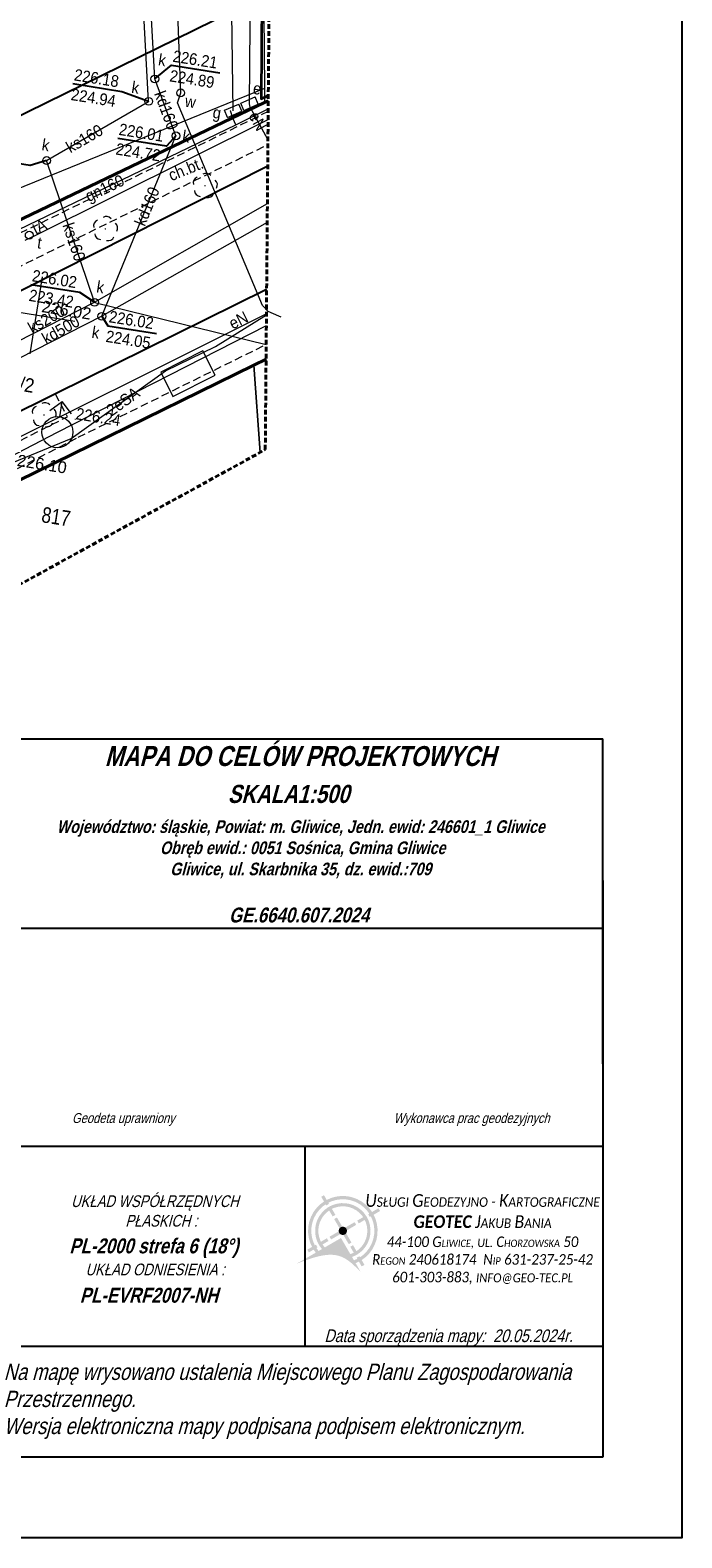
# Model space of a CAD drawing. Extents: x 6551780 to 6552081, y 5572957 to 5573171.
# Tile 15 of 19: x 6552039 to 6552081, y 5572957 to 5573053. Entities that reach past the tile are written whole.
import ezdxf
from ezdxf.enums import TextEntityAlignment as Align

# ---------------------------------------------------------------- set-up
doc = ezdxf.new("R2010")
doc.units = 0
doc.header["$LTSCALE"] = 0.5
for name, pattern in [('1.0_0.5', [1.5, 1, -0.5]), ('1.5_0.5', [2, 1.5, -0.5]), ('2', [0.9, 0.6, -0.3]), ('219-500', [0, 0]), ('mz1.0_0.5', [1.5, 1, -0.5]), ('otda_500', [0, 0])]:
    doc.linetypes.add(name, pattern=pattern)
for name, color, linetype in [('211-numer działki ewidencyjnej', 7, 'Continuous'), ('218-kontur użytku gruntowego', 7, 'Continuous'), ('219-działka ewidencyjna', 7, 'Continuous'), ('__GEO_RAMKA', 7, 'Continuous'), ('chodnik', 7, 'Continuous'), ('chodnik (powierzchnia)', 7, 'Continuous'), ('chodnik-Atr17', 7, 'Continuous'), ('drzewo liściaste', 7, 'Continuous'), ('hydrant', 7, 'Continuous'), ('jezdnia', 7, 'Continuous'), ('krawężnik', 7, 'Continuous'), ('ogrodzenie trwałe', 7, 'Continuous'), ('pokrycie', 7, 'Continuous'), ('przewód elektroenergetyczny (linia)', 7, 'Continuous'), ('przewód elektroenergetyczny (linia)-Atr1', 7, 'Continuous'), ('przewód gazowy', 7, 'Continuous'), ('przewód gazowy-Atr1', 7, 'Continuous'), ('przewód kanalizacyjny', 7, 'Continuous'), ('przewód kanalizacyjny-Atr1', 7, 'Continuous'), ('przewód telekomunikacyjny (linia)', 7, 'Continuous'), ('przewód telekomunikacyjny (linia)-Atr1', 7, 'Continuous'), ('przewód wodociągowy', 7, 'Continuous'), ('rzedna', 7, 'Continuous'), ('rzedna-Atr2', 7, 'Continuous'), ('rzedna-Atr3', 7, 'Continuous'), ('Strzałka', 7, 'Continuous'), ('studnia kanalizacyjna', 7, 'Continuous'), ('studnia kanalizacyjna-Atr17', 7, 'Continuous'), ('szafa elektroenergetyczna lub kontener', 7, 'Continuous'), ('szafa elektroenergetyczna lub kontener-Atr17', 7, 'Continuous'), ('szafa gazowa lub kontener', 7, 'Continuous'), ('szafa gazowa lub kontener-Atr17', 7, 'Continuous'), ('WD-549_SZKIC', 7, 'Continuous'), ('wiata', 7, 'Continuous'), ('właz do komory lub kanału - okrągły', 7, 'Continuous'), ('właz do komory lub kanału - okrągły-Atr17', 7, 'Continuous'), ('właz okrągły - siec inna (punkt)', 7, 'Continuous'), ('właz okrągły - siec telekomunikacyjna (punkt)', 7, 'Continuous'), ('właz okrągły - siec telekomunikacyjna (punkt)-Atr17', 7, 'Continuous')]:
    doc.layers.add(name, color=color, linetype=linetype)
for name, color, linetype, lineweight, true_color in [('OTRS', 7, 'Continuous', 20, 0x000000), ('OTRS_O', 7, 'Continuous', 20, 0x000000), ('PARSI', 7, 'Continuous', 20, 0x000000), ('SUW', 5, 'Continuous', 20, 0x0000ff)]:
    doc.layers.add(name, color=color, linetype=linetype, lineweight=lineweight, true_color=true_color)
doc.styles.add('BDOT', font='Arial.ttf', dxfattribs={"width": 0.9})
doc.styles.add('GENERATED_STYLE_2', font='arial.ttf')
doc.styles.add('K1NR_DZ', font='simplex_.ttf', dxfattribs={"width": 0.8, "oblique": 15.00003, "height": 1.25})
doc.styles.add('other_WYMIAR', font='arial.ttf', dxfattribs={"width": 0.9, "height": 0.9})
doc.styles.get("Standard").update_dxf_attribs({"font": 'arial.ttf', "width": 0.9})
doc.styles.add('Standard1', font='simplex.shx', dxfattribs={"width": 0.8, "oblique": 15.3})
doc.linetypes.add('MPNLZ', pattern='A,6,-2,[35,msgB.shx,S=0.016,R=0,X=-1,Y=0],6', length=14)
doc.linetypes.add('OTOO', pattern='A,7.5,[30,msgB.shx,S=1.28,R=0,X=0,Y=0],7.5', length=15)

# ---------------------------------------------------------------- blocks, each defined once
blk = doc.blocks.new('US22')
at = {"color": 0, "linetype": 'Continuous', "lineweight": 13}
blk.add_circle((0, 0), 0.25, dxfattribs=at)
blk = doc.blocks.new('PW01')
at = {"linetype": 'Continuous', "lineweight": 13}
h = blk.add_hatch(color=0, dxfattribs=at)
edge = h.paths.add_edge_path()
edge.add_arc((0, 0), 0.045, 0, 360)
blk = doc.blocks.new('US18')
at = {"color": 0, "linetype": 'Continuous', "lineweight": 13}
for p, q in [((-0.5, -0.25), (-0.5, 0.25)), ((-0.5, 0.25), (0.5, 0.25)), ((0.5, -0.25), (0.5, 0.25)), ((-0.5, -0.25), (0.5, -0.25))]:
    blk.add_line(p, q, dxfattribs=at)
blk = doc.blocks.new('US20')
at = {"color": 0, "linetype": 'Continuous', "lineweight": 13}
for p, q in [((-0.5, -0.25), (-0.5, 0.25)), ((-0.5, 0.25), (0.5, 0.25)), ((0.5, -0.25), (0.5, 0.25)), ((-0.5, -0.25), (0.5, -0.25))]:
    blk.add_line(p, q, dxfattribs=at)
blk = doc.blocks.new('US15')
at = {"color": 0, "linetype": 'Continuous', "lineweight": 13}
blk.add_circle((0, 0), 0.25, dxfattribs=at)
blk = doc.blocks.new('SUWH')
at = {"layer": 'SUW', "color": 0, "lineweight": 18}
for p in [(-0.707, 1.293), (0, 1), (0.707, 1.293)]:
    blk.add_line(p, (0, 2), dxfattribs=at)
blk.add_circle((0, 0), 1, dxfattribs=at)
blk = doc.blocks.new('OP021')
at = {"linetype": 'Continuous', "lineweight": 13}
h = blk.add_hatch(color=0, dxfattribs=at)
edge = h.paths.add_edge_path()
edge.add_arc((0, 0), 0.05, 0, 360)
at = {"color": 0, "linetype": 'Continuous', "lineweight": 13}
for centre, start, end in [((-0.38, 0.124), 121.308, 202.548), ((0, 0.4), 49.272, 130.728), ((0.38, 0.124), 337.452, 58.692), ((-0.235, -0.324), 193.221, 274.871), ((0.235, -0.324), 265.129, 346.779)]:
    blk.add_arc(centre, 0.4, start, end, dxfattribs=at)
blk = doc.blocks.new('mzsk')
at = {"layer": 'PARSI', "color": 0}
for p, q in [((0, -5), (0, 5)), ((5, 0), (-5, 0))]:
    blk.add_line(p, q, dxfattribs=at)
blk = doc.blocks.new('OTRS')
at = {"layer": 'OTRS', "color": 0, "lineweight": -3, "const_width": 0.09}
blk.add_lwpolyline([(-0.04, 0, 1), (0.04, 0, 1)], format="xyb", close=True, dxfattribs=at)
at = {"layer": 'OTRS_O', "color": 0, "style": 'BDOT'}
blk.add_attdef('RZEDNA', (0.51, 0.52), '', height=1.5, dxfattribs=at)
blk = doc.blocks.new('A$C664B2598')
at = {"layer": 'Strzałka', "color": 6, "linetype": 'Continuous', "lineweight": 40}
for points in [[(6551817.056, 5573111.167), (6551820.46, 5573088.5), (6551822.49, 5573075.07), (6551826.58, 5573047.98), (6551827.19, 5573046.51), (6551828.21, 5573045.3), (6551829.71, 5573044.6), (6551831.36, 5573044.61), (6551832.82, 5573045.27), (6551842.33, 5573051.98), (6551862.33, 5573065.78), (6551862.542, 5573065.93)], [(6551800.352, 5572998.307), (6551824.21, 5573020.78), (6551845.22, 5573035.6), (6551864.3, 5573049.04), (6551865.007, 5573049.539)]]:
    blk.add_lwpolyline(points, dxfattribs=at)
at = {"layer": 'Strzałka', "linetype": 'MPNLZ', "lineweight": 25}
blk.add_lwpolyline([(6551861.514, 5573072.763), (6551835.43, 5573054.37), (6551825.84, 5573052.93)], dxfattribs=at)
at = {"layer": 'OTRS', "color": 18, "true_color": 0x000000, "xscale": 0.5, "yscale": 0.5, "zscale": 0.5}
for p, values in [((6551850, 5573050, 226.02), {'RZEDNA': '226.02'}), ((6551850, 5573040, 226.1), {'RZEDNA': '226.10'})]:
    blk.add_blockref('OTRS', p, dxfattribs=at).add_auto_attribs(values)
at = {"layer": 'Strzałka', "color": 6, "linetype": 'MPNLZ', "lineweight": 40, "insert": (6551845.546, 5573045.946), "char_height": 0.9, "width": 12.40306, "attachment_point": 1}
blk.add_mtext('05KDL1/2', dxfattribs=at)
blk = doc.blocks.new('SEDVADV')
at = {"layer": '218-kontur użytku gruntowego', "color": 96, "linetype": 'Continuous', "lineweight": 18, "true_color": 0x008000, "flags": 128}
for points in [[(17.525, -12.721), (37.525, 1.079)], [(37.525, 1.079), (17.525, -12.721)], [(20.415, -29.101), (39.495, -15.661)], [(39.495, -15.661), (20.415, -29.101)]]:
    blk.add_lwpolyline(points, dxfattribs=at)
at = {"layer": '218-kontur użytku gruntowego', "color": 96, "linetype": 'Continuous', "lineweight": 18, "true_color": 0x008000}
for points in [[(37.525, 1.079), (37.736, 1.228)], [(37.736, 1.228), (37.525, 1.079)], [(40.201, -15.163), (39.495, -15.661)], [(39.495, -15.661), (40.201, -15.163)], [(39.495, -15.661), (40.764, -21.134)], [(40.764, -21.134), (39.495, -15.661)]]:
    blk.add_lwpolyline(points, dxfattribs=at)
at = {"layer": '219-działka ewidencyjna', "color": 7, "linetype": '219-500', "lineweight": 18, "flags": 128}
for points in [[(34.225, 20.689), (37.375, 1.969)], [(37.375, 1.969), (17.105, -10.281)], [(37.375, 1.969), (37.525, 1.079)], [(37.525, 1.079), (17.525, -12.721)], [(39.495, -15.661), (20.415, -29.101)]]:
    blk.add_lwpolyline(points, dxfattribs=at)
at = {"layer": '219-działka ewidencyjna', "color": 7, "linetype": '219-500', "lineweight": 18}
for points in [[(37.525, 1.079), (37.736, 1.228)], [(40.201, -15.163), (39.495, -15.661)], [(39.495, -15.661), (40.767, -21.132)]]:
    blk.add_lwpolyline(points, dxfattribs=at)
at = {"layer": 'chodnik (powierzchnia)', "color": 7, "linetype": 'mz1.0_0.5', "lineweight": 18}
blk.add_lwpolyline([(-13.335, -55.221), (-1.105, -44.051), (29.075, -22.011), (40.061, -14.232)], dxfattribs=at)
at = {"layer": 'chodnik (powierzchnia)', "color": 7, "linetype": 'mz1.0_0.5', "lineweight": 18, "flags": 128}
blk.add_lwpolyline([(-6.655, -44.741), (-5.535, -46.051), (-2.135, -42.931), (25.735, -22.581), (28.185, -20.811), (27.205, -19.491)], dxfattribs=at)
at = {"layer": 'ogrodzenie trwałe', "color": 7, "linetype": 'OTOO', "lineweight": 35}
blk.add_lwpolyline([(34.365, 20.379), (37.265, 1.279), (37.685, 1.568)], dxfattribs=at)
at = {"layer": 'przewód elektroenergetyczny (linia)', "color": 1, "linetype": 'Continuous', "lineweight": 18, "flags": 128}
blk.add_lwpolyline([(36.575, 0.859), (33.195, 23.319), (31.195, 34.769), (27.645, 35.309)], dxfattribs=at)
at = {"layer": 'przewód elektroenergetyczny (linia)', "color": 1, "linetype": 'Continuous', "lineweight": 18}
for points in [[(38.104, -1.216), (36.655, 0.639), (36.575, 0.859)], [(-1.765, -43.071), (7.725, -36.591), (18.675, -28.221), (28.645, -22.151), (33.945, -16.921), (36.865, -14.871), (39.777, -12.34)], [(39.769, -12.29), (21.705, -25.181), (21.335, -24.791)]]:
    blk.add_lwpolyline(points, dxfattribs=at)
at = {"layer": 'przewód gazowy', "color": 52, "linetype": 'Continuous', "lineweight": 18, "true_color": 0xbfbf00, "flags": 128}
for points in [[(35.615, 0.249), (29.205, 37.289), (27.295, 37.359)], [(35.925, -0.621), (35.815, -0.451), (35.675, -0.221), (35.435, 0.209)]]:
    blk.add_lwpolyline(points, dxfattribs=at)
at = {"layer": 'przewód gazowy', "color": 52, "linetype": 'Continuous', "lineweight": 18, "true_color": 0xbfbf00}
blk.add_lwpolyline([(4.905, -22.141), (6.755, -20.891), (12.685, -16.751), (35.925, -0.621), (37.812, 0.723)], dxfattribs=at)
at = {"layer": 'przewód kanalizacyjny', "color": 36, "linetype": 'Continuous', "lineweight": 18, "true_color": 0x803300, "flags": 128}
for points in [[(28.755, -13.291), (24.285, -4.791), (30.155, -0.011), (26.125, 18.699), (26.515, 28.079), (27.155, 32.319)], [(29.355, -14.101), (32.235, -1.921), (30.325, 1.469), (26.725, 18.149), (27.535, 30.279)]]:
    blk.add_lwpolyline(points, dxfattribs=at)
at = {"layer": 'przewód kanalizacyjny', "color": 36, "linetype": 'Continuous', "lineweight": 18, "true_color": 0x803300}
for points in [[(-26.02, -56.552), (-9.705, -41.361), (-9.415, -41.091), (-9.095, -40.851), (28.755, -13.291), (38.715, -5.282)], [(38.897, -6.489), (29.355, -14.101), (-8.595, -41.711), (-25.798, -57.944)], [(28.775, -13.301), (40.062, -14.234)]]:
    blk.add_lwpolyline(points, dxfattribs=at)
at = {"layer": 'przewód telekomunikacyjny (linia)', "color": 30, "linetype": 'Continuous', "lineweight": 18, "true_color": 0xff9100}
blk.add_lwpolyline([(23.735, -10.051), (24.345, -9.621), (37.913, 0.052)], dxfattribs=at)
at = {"layer": 'przewód wodociągowy', "color": 5, "linetype": 'Continuous', "lineweight": 18, "flags": 128}
blk.add_lwpolyline([(40.735, -12.351), (40.585, -12.311), (39.865, -12.121), (39.425, -11.801), (32.005, 0.179), (32.105, 0.849), (30.555, 8.689), (30.335, 16.969), (30.195, 18.499), (30.305, 24.819), (28.605, 34.369), (27.625, 35.429)], dxfattribs=at)
at = {"layer": 'przewód wodociągowy', "color": 5, "linetype": 'Continuous', "lineweight": 18}
blk.add_lwpolyline([(-6.305, -45.781), (-4.895, -44.761), (-1.785, -43.221), (7.995, -36.481), (27.705, -21.891), (39.881, -13.034)], dxfattribs=at)
at = {"layer": 'rzedna-Atr2', "color": 36, "true_color": 0x803300, "flags": 128}
for points in [[(30.325, 1.469), (31.245, 2.509), (34.391, 2.509)], [(30.155, -0.011), (28.355, 0.329), (25.177, 0.329)], [(32.235, -1.921), (31.745, -2.671), (28.567, -2.671)], [(24.285, -4.791), (23.295, -5.271), (20.117, -5.271)], [(28.755, -13.291), (27.715, -12.821), (24.537, -12.821)], [(29.355, -14.101), (29.825, -14.641), (32.998, -14.641)]]:
    blk.add_lwpolyline(points, dxfattribs=at)
at = {"layer": 'wiata', "color": 7, "linetype": 'otda_500', "lineweight": 18, "flags": 128}
blk.add_lwpolyline([(33.665, -17.051), (34.675, -18.461), (37.135, -16.701), (36.115, -15.281)], close=True, dxfattribs=at)
at = {"layer": 'drzewo liściaste', "color": 94, "linetype": 'Continuous', "lineweight": 18}
for p in [(34.585, -4.791), (28.695, -8.531)]:
    blk.add_blockref('OP021', p, dxfattribs=at)
at = {"layer": 'PARSI', "xscale": 0.5, "yscale": 0.5, "zscale": 0.5}
blk.add_blockref('mzsk', (25.195, -14.701), dxfattribs=at)
at = {"layer": 'rzedna', "color": 36, "linetype": 'Continuous', "lineweight": 18, "true_color": 0x803300}
for p in [(30.325, 1.469), (30.155, -0.011), (32.235, -1.921), (24.285, -4.791), (28.755, -13.291), (29.355, -14.101)]:
    blk.add_blockref('PW01', p, dxfattribs=at)
at = {"layer": 'rzedna', "color": 52, "linetype": 'Continuous', "lineweight": 18, "true_color": 0xbfbf00}
blk.add_blockref('PW01', (35.435, 0.209), dxfattribs=at)
at = {"layer": 'rzedna', "color": 5, "linetype": 'Continuous', "lineweight": 18}
blk.add_blockref('PW01', (28.705, -20.891), dxfattribs=at)
at = {"layer": 'studnia kanalizacyjna', "color": 36, "linetype": 'Continuous', "lineweight": 18, "true_color": 0x803300}
for p in [(30.325, 1.469), (30.155, -0.011), (32.235, -1.921), (24.285, -4.791), (28.755, -13.291), (29.355, -14.101)]:
    blk.add_blockref('US15', p, dxfattribs=at)
at = {"layer": 'szafa elektroenergetyczna lub kontener', "color": 1, "linetype": 'Continuous', "lineweight": 18, "rotation": 33.02399999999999}
blk.add_blockref('US18', (36.575, 0.859), dxfattribs=at)
at = {"layer": 'szafa gazowa lub kontener', "color": 52, "linetype": 'Continuous', "lineweight": 18, "true_color": 0xbfbf00, "rotation": 32.68}
blk.add_blockref('US20', (35.615, 0.249), dxfattribs=at)
at = {"layer": 'właz do komory lub kanału - okrągły', "color": 7, "linetype": 'Continuous', "lineweight": 18}
blk.add_blockref('US22', (32.105, 0.849), dxfattribs=at)
at = {"layer": 'właz okrągły - siec inna (punkt)', "color": 7, "linetype": 'Continuous', "lineweight": 18}
blk.add_blockref('US22', (32.105, 0.849), dxfattribs=at)
at = {"layer": 'właz okrągły - siec telekomunikacyjna (punkt)', "color": 7, "linetype": 'Continuous', "lineweight": 18, "rotation": 33.346}
blk.add_blockref('US22', (23.935, -9.691), dxfattribs=at)
at = {"layer": '211-numer działki ewidencyjnej', "color": 7, "linetype": 'Continuous', "lineweight": 18, "width": 0.79}
blk.add_text('817', height=1, dxfattribs=at).set_placement((27.556, -26.758), align=Align.TOP_LEFT)
at = {"layer": 'chodnik-Atr17', "color": 7, "width": 0.9}
blk.add_text('ch.bt.', height=0.75, rotation=31.135, dxfattribs=at).set_placement((32.408, -4.848))
at = {"layer": 'przewód elektroenergetyczny (linia)-Atr1', "color": 1, "width": 0.9}
for s, rotation, p in [('eN', 308.01, (36.908, 0.31)), ('eN', 35.657, (37.569, -13.323)), ('2eSA', 44.619, (30.735, -20.091))]:
    blk.add_text(s, height=0.75, rotation=rotation, dxfattribs=at).set_placement(p, align=Align.MIDDLE_LEFT)
at = {"layer": 'przewód gazowy-Atr1', "color": 52, "true_color": 0xbfbf00, "width": 0.9}
blk.add_text('gn160', height=0.75, rotation=34.762, dxfattribs=at).set_placement((27.165, -6.701), align=Align.MIDDLE_LEFT)
at = {"layer": 'przewód kanalizacyjny-Atr1', "color": 36, "true_color": 0x803300, "width": 0.9}
for s, rotation, p in [('kd160', 299.397, (30.745, 0.719)), ('ks160', 39.156, (25.485, -3.811)), ('kd160', 76.696, (30.815, -7.931)), ('ks160', 297.739, (26.265, -8.551)), ('ks200', 38.803, (24.886, -15.635)), ('kd500', 38.581, (25.879, -16.171))]:
    blk.add_text(s, height=0.75, rotation=rotation, dxfattribs=at).set_placement(p, align=Align.MIDDLE_LEFT)
at = {"layer": 'przewód telekomunikacyjny (linia)-Atr1', "color": 30, "true_color": 0xff9100, "width": 0.9}
blk.add_text('tA', height=0.75, rotation=34.726, dxfattribs=at).set_placement((24.131, -9.313), align=Align.MIDDLE_LEFT)
at = {"layer": 'rzedna-Atr2', "color": 36, "true_color": 0x803300, "width": 0.9}
for s, p in [('226.21', (31.245, 2.517)), ('226.18', (25.177, 0.337)), ('226.01', (28.567, -2.663)), ('226.02', (24.537, -12.813)), ('226.02', (29.825, -14.634))]:
    blk.add_text(s, height=0.75, dxfattribs=at).set_placement(p, align=Align.BOTTOM_LEFT)
blk.add_text('226.24', height=0.75, dxfattribs=at).set_placement((28.705, -20.891))
at = {"layer": 'rzedna-Atr3', "color": 36, "true_color": 0x803300, "width": 0.9}
for s, p in [('224.89', (31.245, 1.241)), ('224.94', (25.177, -0.938)), ('224.72', (28.567, -3.938)), ('223.42', (24.537, -14.089)), ('224.05', (29.825, -15.909))]:
    blk.add_text(s, height=0.75, dxfattribs=at).set_placement(p, align=Align.BOTTOM_LEFT)
at = {"layer": 'studnia kanalizacyjna-Atr17', "color": 36, "true_color": 0x803300, "width": 0.9}
for p in [(30.365, 2.749), (28.895, -15.191)]:
    blk.add_text('k', height=0.75, dxfattribs=at).set_placement(p, align=Align.MIDDLE_LEFT)
for p in [(28.945, 0.359), (32.655, -2.231), (23.835, -4.191), (28.735, -12.641)]:
    blk.add_text('k', height=0.75, dxfattribs=at).set_placement(p)
at = {"layer": 'szafa elektroenergetyczna lub kontener-Atr17', "color": 1, "width": 0.9}
blk.add_text('e', height=0.75, dxfattribs=at).set_placement((36.655, 1.519))
at = {"layer": 'szafa gazowa lub kontener-Atr17', "color": 52, "true_color": 0xbfbf00, "width": 0.9}
blk.add_text('g', height=0.75, dxfattribs=at).set_placement((34.345, -0.411))
at = {"layer": 'właz do komory lub kanału - okrągły-Atr17', "color": 7, "width": 0.9}
blk.add_text('w', height=0.75, dxfattribs=at).set_placement((32.475, 0.019))
at = {"layer": 'właz okrągły - siec telekomunikacyjna (punkt)-Atr17', "color": 7, "width": 0.9}
blk.add_text('t', height=0.75, dxfattribs=at).set_placement((24.535, -10.441))
at = {"layer": 'hydrant', "color": 5, "linetype": 'Continuous', "lineweight": 18}
blk.add_blockref('SUWH', (27.705, -21.891), dxfattribs=at)
at = {"layer": 'chodnik', "color": 7, "linetype": '1.0_0.5', "lineweight": 18}
for points in [[(37.838, 0.55), (22.405, -10.321)], [(23.405, -11.941), (38.154, -1.549)]]:
    blk.add_lwpolyline(points, dxfattribs=at)
at = {"layer": 'jezdnia', "color": 7, "linetype": '1.5_0.5', "lineweight": 18}
for points in [[(-26.489, -53.606), (-21.895, -49.331), (-17.745, -45.601), (-8.925, -38.061), (4.905, -26.951), (5.105, -26.371), (5.715, -25.931), (6.355, -26.001), (19.865, -16.251), (24.225, -13.101), (38.355, -2.887)], [(39.538, -10.749), (27.205, -19.491), (9.505, -32.071), (9.665, -32.321), (8.945, -32.841), (8.755, -32.611), (5.905, -34.681), (3.095, -36.761), (-0.245, -39.411), (-3.695, -42.241), (-6.655, -44.741), (-9.445, -47.211), (-15.255, -52.441), (-18.535, -55.531), (-24.215, -60.911), (-25.182, -61.818)]]:
    blk.add_lwpolyline(points, dxfattribs=at)
at = {"layer": 'krawężnik', "color": 7, "linetype": 'Continuous', "lineweight": 25}
for points in [[(4.905, -26.951), (5.105, -26.371), (5.715, -25.931), (6.355, -26.001), (19.865, -16.251), (24.225, -13.101), (38.355, -2.887)], [(39.538, -10.749), (27.205, -19.491), (9.505, -32.071), (9.665, -32.321), (8.945, -32.841), (8.755, -32.611), (5.905, -34.681), (3.095, -36.761), (-0.245, -39.411), (-3.695, -42.241), (-6.655, -44.741), (-9.445, -47.211), (-15.255, -52.441), (-18.535, -55.531), (-24.215, -60.911), (-25.182, -61.818)]]:
    blk.add_lwpolyline(points, dxfattribs=at)
at = {"layer": 'Strzałka', "color": 204, "linetype": '2', "lineweight": 40}
blk.add_lwpolyline([(30.135, 51.769), (-41.655, 41.719), (-23.695, -71.161), (41.065, -20.901)], close=True, dxfattribs=at)
blk.add_blockref('A$C664B2598', (-6551824.805, -5573064.701))
at = {"layer": 'drzewo liściaste', "color": 94, "linetype": 'Continuous', "lineweight": 18}
blk.add_blockref('OP021', (26.685, -20.941), dxfattribs=at)
blk = doc.blocks.new('A$C443B6E44')
at = {"layer": 'pokrycie'}
h = blk.add_hatch(color=49, dxfattribs=at)
h.dxf.hatch_style = 1
h.paths.add_polyline_path([(213, 62.5), (203.5, 57), (185.9, 87.3), (195.4, 92.9)])
h.paths.add_polyline_path([(208, 49.3), (217.5, 54.8), (234.9, 24.9), (225.4, 19.4)])
h.paths.add_polyline_path([(215.3, 168.2), (209.8, 177.8), (240.2, 195.4), (245.7, 185.9)])
h.paths.add_polyline_path([(247.8, 199.9), (253.4, 190.4), (289, 211.1), (283.5, 220.6)])
h.paths.add_polyline_path([(107.2, 222.6), (116.8, 228.1), (134.4, 197.7), (124.9, 192.2)])
h.paths.add_polyline_path([(94.9, 265.7), (85.4, 260.2), (102.8, 230.3), (112.3, 235.8)])
h.paths.add_polyline_path([(74.6, 99.1), (80.1, 89.6), (110.4, 107.3), (104.9, 116.8)])
h.paths.add_polyline_path([(37, 77.3), (42.5, 67.8), (72.4, 85.2), (66.9, 94.7)])
h = blk.add_hatch(color=1, dxfattribs=at)
h.dxf.hatch_style = 1
edge = h.paths.add_edge_path()
edge.add_line((66.3, 67), (153.7, 117.6))
edge.add_line((153.7, 117.6), (204.4, 30.6))
edge.add_arc((160.1, 142.5), 120.4, 291.5674, 578.8395)
edge = h.paths.add_edge_path()
edge.add_line((153.7, 117.6), (198.7, 40.3))
edge.add_arc((160.1, 142.5), 109.2, 290.6769, 579.7409)
edge.add_line((76.1, 72.7), (153.7, 117.6))
h = blk.add_hatch(color=49, dxfattribs=at)
h.dxf.hatch_style = 1
edge = h.paths.add_edge_path()
edge.add_line((87.8, 79.5), (153.7, 117.6))
edge.add_line((153.7, 117.6), (191.9, 52))
edge.add_arc((160.1, 142.5), 95.9, 289.3367, 581.0975)
edge = h.paths.add_edge_path()
edge.add_line((97.7, 85.2), (153.7, 117.6))
edge.add_line((153.7, 117.6), (186.2, 61.8))
edge.add_arc((160.1, 142.5), 84.8, 287.8852, 582.567)
h = blk.add_hatch(color=49, dxfattribs=at)
h.dxf.hatch_style = 1
h.paths.add_polyline_path([(190.1, 101.9), (180.6, 96.4), (130.1, 183.2), (139.6, 188.7)])
h.paths.add_polyline_path([(206.3, 163), (119.5, 112.5), (113.9, 122), (200.8, 172.5)])
h = blk.add_hatch(color=1, dxfattribs=at)
h.dxf.hatch_style = 1
edge = h.paths.add_edge_path()
edge.add_arc((160.1, 142.5), 14.4, 0, 360)
h = blk.add_hatch(color=1, dxfattribs=at)
h.dxf.hatch_style = 1
edge = h.paths.add_edge_path()
edge.add_line((0, 28.6), (153.7, 117.6))
edge.add_line((153.7, 117.6), (222.2, 0))
edge.add_spline(control_points=[(222.2, 0), (201.1, 21.3), (140.8, 82.6), (55.5, 49.9), (0, 28.6)], knot_values=[0, 0, 0, 0, 84.510735, 242.406167, 242.406167, 242.406167, 242.406167], degree=3, periodic=0)

msp = doc.modelspace()

# ---------------------------------------------------------------- linework, layer by layer
at = {"color": 0}
for p, q in [((6552075.764, 5572968.976, 858.05), (6552036.811, 5572968.977, 858.05)), ((6552075.763, 5572968.976, 858.05), (6552036.811, 5572968.977, 858.05)), ((6552075.764, 5572961.859, 858.05), (6552036.811, 5572961.86, 858.05))]:
    msp.add_line(p, q, dxfattribs=at)
at = {"flags": 128}
msp.add_lwpolyline([(6552075.764, 5572968.976), (6552075.764, 5572961.859)], dxfattribs=at)
at = {"layer": 'WD-549_SZKIC'}
msp.add_line((6552075.763, 5572987.107, 858.05), (6552075.763, 5573007.953, 858.05), dxfattribs=at)
at = {"layer": 'WD-549_SZKIC', "lineweight": 25, "elevation": 858.05}
msp.add_lwpolyline([(6552075.763, 5572998.859), (6552075.763, 5572968.976)], dxfattribs=at)

# ---------------------------------------------------------------- block references
at = {"rotation": 350.9596171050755}
msp.add_blockref('SEDVADV', (6552016.812, 5573053.606), dxfattribs=at)

# ---------------------------------------------------------------- texts
at = {"insert": (6552037.293, 5572967.861, 858.05), "char_height": 1.041611, "width": 38.47132, "attachment_point": 1, "style": 'K1NR_DZ'}
msp.add_mtext('\\fArial|b0|i0|c238|p34;\\Q15.3;\\A1;Na mapę wrysowano ustalenia Miejscowego Planu Zagospodarowania Przestrzennego.\\PWersja elektroniczna mapy podpisana podpisem elektronicznym.', dxfattribs=at)
at = {"layer": 'WD-549_SZKIC', "lineweight": 25, "attachment_point": 1, "style": 'Standard1'}
for s, insert, char_height, width in [('{\\fArial|b1|i0|c238|p34;PL-2000 strefa 6 (18°)}', (6552041.503, 5572975.902, 858.05), 0.95927, 56.96947), ('\\pi1.38215;{\\fArial|b0|i0|c238|p34;UKŁAD ODNIESIENIA :}', (6552041.16, 5572974.285, 858.05), 0.75368, 11.51739), ('{\\fArial|b1|i0|c238|p34;PL-EVRF2007-NH}', (6552042.171, 5572972.734, 858.05), 0.95927, 56.96947), ('\\fArial|b0|i0|c238|p34;Data sporządzenia mapy:  20.05.2024r.', (6552057.874, 5572970.064, 858.05), 0.81517, 31.86083)]:
    msp.add_mtext(s, dxfattribs=dict(at, insert=insert, char_height=char_height, width=width))

# ---------------------------------------------------------------- next in the draw order: linework, layer by layer
at = {"color": 0}
msp.add_line((6552036.811, 5573007.953, 858.05), (6552075.763, 5573007.953, 858.05), dxfattribs=at)
at = {"flags": 128}
msp.add_lwpolyline([(6551975.83, 5573105.19), (6552080.83, 5573105.19), (6552080.83, 5572956.69), (6551975.83, 5572956.69)], close=True, dxfattribs=at)
at = {"layer": 'WD-549_SZKIC'}
for p, q in [((6552036.811, 5572981.819, 858.05), (6552075.763, 5572981.819, 858.05)), ((6552056.65, 5572968.977, 858.05), (6552056.65, 5572981.819, 858.05))]:
    msp.add_line(p, q, dxfattribs=at)
at = {"layer": 'WD-549_SZKIC', "lineweight": 25, "elevation": 858.05}
msp.add_lwpolyline([(6552036.811, 5572995.807), (6552056.247, 5572995.807), (6552071.32, 5572995.807), (6552075.763, 5572995.807)], dxfattribs=at)

# ---------------------------------------------------------------- next in the draw order: block references
at = {"color": 1, "xscale": 0.01855154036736, "yscale": 0.01855154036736, "zscale": 0.01855154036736}
msp.add_blockref('A$C443B6E44', (6552056.091, 5572973.745, 858.05), dxfattribs=at)

# ---------------------------------------------------------------- next in the draw order: texts
at = {"insert": (6552058.425, 5572979.876, 858.05), "char_height": 0.815174, "attachment_point": 1, "style": 'other_WYMIAR'}
msp.add_mtext_dynamic_manual_height_columns('\\pxqc;{\\fTimes New Roman|b0|i0|c238|p18;\\H0.83333x;\\P\\fCalibri|b0|i1|c238|p34;\\H1.2x;U\\H0.75x;SŁUGI\\H1.1111x; \\H1.2x;G\\H0.75x;EODEZYJNO\\H1.1111x; - \\H1.2x;K\\H0.75x;ARTOGRAFICZNE\\fCalibri|b1|i1|c238|p34; \\H1.1111x;\\P\\H1.2x;GEOTEC\\fCalibri|b0|i1|c238|p34;\\H0.83333x; \\H1.2x;J\\H0.75x;AKUB\\H1.1111x; \\H1.2x;B\\H0.75x;ANIA\\H1.1111x;\\P44-100 G\\H0.7x;LIWICE\\H1.1429x;,\\H1.25x; \\H0.8x;UL.\\H1.25x; C\\H0.7x;HORZOWSKA\\H1.4286x; 50\\PR\\H0.7x;EGON\\H1.4286x; 240618174  N\\H0.7x;IP\\H1.4286x; 631-237-25-42  \\P601-303-883, \\H0.85126x;INFO@GEO-TEC.PL}', width=19.21652, gutter_width=4.076, heights=[8.663], dxfattribs=at)
at = {"layer": '__GEO_RAMKA', "color": 0, "style": 'GENERATED_STYLE_2'}
msp.add_text('Poświadczam, że niniejszy dokument został opracowany w wyniku prac geodezyjnych i kartograficznych,', height=0.55163, dxfattribs=at).set_placement((6552001.15, 5572983.456, 858.05))
at = {"layer": 'WD-549_SZKIC', "lineweight": 25, "style": 'Standard1'}
for s, insert, char_height, width, attachment_point in [('\\pxqc;\\fArial|b1|i0|c238|p34;MAPA DO CELÓW PROJEKTOWYCH', (6552037.304, 5573007.491, 850.008), 1.27902, 38.03575, 1), ('{\\fArial|b1|i0|c238|p34;SKALA1:500}', (6552051.676, 5573005.003, 858.05), 1.16274, 56.96947, 1), ('\\fArial|b1|i0|c238|p34;\\Q15;\\A1;Województwo: śląskie, Powiat: m. Gliwice, Jedn. ewid: 246601_1 Gliwice\\P^IObręb ewid.: 0051 Sośnica, Gmina Gliwice\\PGliwice, ul. Skarbnika 35, dz. ewid.:709', (6552056.355, 5573002.73, 858.05), 0.815174, 40.79762, 2), ('\\C1;\\fArial|b1|i0|c238|p34;\\Q15;GE.6640.607.2024', (6552056.247, 5572997.132, 858.05), 0.95927, 38.90353, 2), ('{\\fArial|b0|i0|c238|p34;Geodeta uprawniony}', (6552041.672, 5572983.945, 858.05), 0.63951, 14.78711, 1), ('{\\fArial|b0|i0|c238|p34;Wykonawca prac geodezyjnych}', (6552062.331, 5572983.945, 858.05), 0.63951, 14.78711, 1), ('\\pi0.34511;{\\fArial|b0|i0|c238|p34;UKŁAD WSPÓŁRZĘDNYCH\\P\\pi3.59533; PŁASKICH :}', (6552041.267, 5572978.667, 858.05), 0.75368, 11.51739, 1)]:
    msp.add_mtext(s, dxfattribs=dict(at, insert=insert, char_height=char_height, width=width, attachment_point=attachment_point))

doc.saveas('drawing.dxf')
